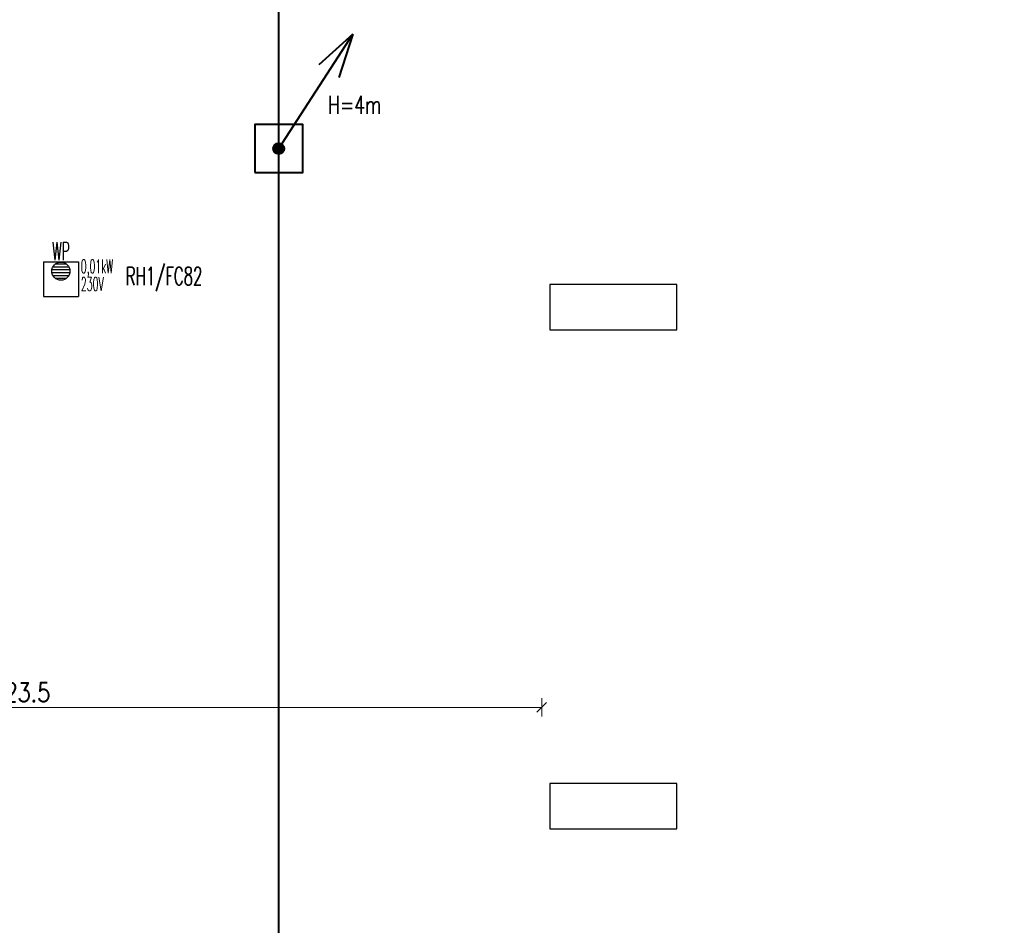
# Model space of a CAD drawing. Header units: millimetres. Extents: x -7955266 to 72030, y -46136 to 9299934.
# Tile 183 of 203: x -5073595 to -5051906, y 6611304 to 6631268. Entities that reach past the tile are written whole.
import ezdxf
from ezdxf.enums import TextEntityAlignment as Align

# ---------------------------------------------------------------- set-up
doc = ezdxf.new("R2010")
doc.units = ezdxf.units.MM
doc.header["$LTSCALE"] = 10
for name, color, linetype, lineweight in [('!XREF', 8, 'Continuous', 5), ('BMS_urzadzenia_nr_obw_magistrala', 140, 'Continuous', 13), ('BMS_urzadzenia_WE_WY', 30, 'Continuous', 20), ('IE_ATRYBUTY_ BLOCK_1', 7, 'Continuous', 25), ('IE_ATRYBUTY_ BLOCK_2', 7, 'Continuous', 18), ('IE_urzadzenia', 30, 'Continuous', 25), ('IE_urzadzenia_nr_obw', 94, 'Continuous', 20), ('IE_zwody', 140, 'Continuous', 40), ('XREF_E_PRZ24002_rzut dachu$0$0-DACH-ISTN', 8, 'Continuous', 5), ('XREF_E_PRZ24002_rzut dachu$0$DO-HALA-WYMIAR', 8, 'Continuous', 5)]:
    doc.layers.add(name, color=color, linetype=linetype, lineweight=lineweight)
doc.layers.add('0-NASWIETLA', color=7, linetype='Continuous')
doc.styles.add('ROMANS', font='romans.shx', dxfattribs={"width": 0.8})
doc.styles.add('XREF_E_PRZ24002_rzut dachu$0$CP_ATTR', font='ROMANS.SHX')
doc.styles.add('XREF_E_PRZ24002_rzut dachu$0$ROMANS', font='romans.shx', dxfattribs={"width": 0.8})
doc.dimstyles.new('XREF_E_PRZ24002_rzut dachu$0$STANDARD', dxfattribs={"dimscale": 1.4, "dimtxt": 21, "dimasz": 0.5, "dimexe": 0.2, "dimexo": 0.1, "dimgap": 6, "dimtad": 1, "dimdec": 1, "dimrnd": 0.5, "dimzin": 12, "dimdsep": 46, "dimtxsty": 'XREF_E_PRZ24002_rzut dachu$0$ROMANS', "dimblk1": 'XREF_E_PRZ24002_rzut dachu$0$Q', "dimblk2": 'XREF_E_PRZ24002_rzut dachu$0$Q', "dimsah": 1, "dimcen": 0.5, "dimse1": 1, "dimse2": 1, "dimclrd": 8, "dimclre": 8, "dimclrt": 7, "dimadec": 0, "dimazin": 0, "dimtfac": 1, "dimtdec": 1, "dimtix": 1, "dimtmove": 2, "dimatfit": 3, "dimldrblk": 'XREF_E_PRZ24002_rzut dachu$0$Q', "dimfxl": 1, "dimtolj": 1, "dimtzin": 12, "dimarcsym": 0})

# ---------------------------------------------------------------- blocks, each defined once
blk = doc.blocks.new('XREF_E_PRZ24002_rzut dachu$0$Q')
for p, q in [((10.6, 10.6), (-10.6, -10.6)), ((0, 20), (0, -20))]:
    blk.add_line(p, q)
blk = doc.blocks.new('*D395')
at = {"layer": 'XREF_E_PRZ24002_rzut dachu$0$DO-HALA-WYMIAR', "color": 8, "lineweight": -2, "transparency": 16777216}
blk.add_line((-266842.7, 266529.5), (-264521.2, 266529.5), dxfattribs=at)
at = {"layer": 'XREF_E_PRZ24002_rzut dachu$0$DO-HALA-WYMIAR', "color": 8, "linetype": 'ByBlock', "lineweight": -2, "transparency": 16777216, "rotation": 180}
blk.add_blockref('XREF_E_PRZ24002_rzut dachu$0$Q', (-266843.7, 266529.5), dxfattribs=at)
at = {"layer": 'XREF_E_PRZ24002_rzut dachu$0$DO-HALA-WYMIAR', "color": 8, "linetype": 'ByBlock', "lineweight": -2, "transparency": 16777216}
blk.add_blockref('XREF_E_PRZ24002_rzut dachu$0$Q', (-264520.2, 266529.5), dxfattribs=at)
at = {"layer": 'XREF_E_PRZ24002_rzut dachu$0$DO-HALA-WYMIAR', "color": 7, "transparency": 16777216, "insert": (-265681.9, 266562.5), "char_height": 42, "attachment_point": 5, "style": 'XREF_E_PRZ24002_rzut dachu$0$ROMANS'}
blk.add_mtext('\\A1;2323.5', dxfattribs=at)
blk = doc.blocks.new('urzadzenie_wpust dachowy')
h = blk.add_hatch()
h.set_pattern_fill('ANSI31', color=256, scale=10, angle=315, style=0)
h.set_pattern_definition([(0, (3e-14, -297.45), (1e-14, 31.75), [])])
edge = h.paths.add_edge_path()
edge.add_arc((-1, -104), 100, 0, 360)
for p, q in [((-192, 0), (192, 0)), ((-192, 0), (-192, -384)), ((192, 0), (192, -384)), ((-192, -384), (192, -384))]:
    blk.add_line(p, q)
blk.add_circle((-1, -104), 100)
at = {"layer": 'BMS_urzadzenia_nr_obw_magistrala', "style": 'ROMANS', "width": 0.5, "flags": 8}
blk.add_attdef('ADR_BMS', (239, -153), '', height=150, dxfattribs=at)
at = {"layer": 'BMS_urzadzenia_WE_WY', "style": 'ROMANS', "width": 0.5, "flags": 8}
blk.add_attdef('BMS_WE_WY', (239, -358), '', height=150, dxfattribs=at)
at = {"layer": 'IE_ATRYBUTY_ BLOCK_1', "style": 'ROMANS', "width": 0.5, "flags": 8}
blk.add_attdef('TYP', text='', height=200, dxfattribs=at).set_placement((-1, 18), align=Align.CENTER)
at = {"layer": 'IE_ATRYBUTY_ BLOCK_2', "style": 'ROMANS', "width": 0.5, "flags": 8}
for tag, p in [('OPIS1', (-1, -366)), ('OPIS2', (-1, -759))]:
    blk.add_attdef(tag, text='', height=150, dxfattribs=at).set_placement(p, align=Align.CENTER)
at = {"layer": 'IE_urzadzenia_nr_obw', "style": 'ROMANS', "width": 0.5, "flags": 8}
blk.add_attdef('NR_OBW', text='', height=150, dxfattribs=at).set_placement((-1, -570), align=Align.CENTER)
blk = doc.blocks.new('G$C4A87D2E6')
at = {"layer": '0-NASWIETLA', "color": 1}
for points in [[(-6012, -886), (-6012, -786), (-6292, -786), (-6292, -886)], [(-6012, -1986), (-6012, -1886), (-6292, -1886), (-6292, -1986)]]:
    blk.add_lwpolyline(points, close=True, dxfattribs=at)
blk = doc.blocks.new('*U17')
h = blk.add_hatch(color=256)
edge = h.paths.add_edge_path()
edge.add_arc((0, 0), 60, 0, 360)
for p, q in [((0, 0), (814, 1260)), ((814, 1260), (443, 925)), ((814, 1260), (660, 784))]:
    blk.add_line(p, q)
blk.add_lwpolyline([(-265, -265), (265, -265), (265, 265), (-265, 265)], close=True)
blk.add_circle((0, 0), 60)
at = {"layer": 'IE_ATRYBUTY_ BLOCK_1', "style": 'ROMANS', "width": 0.7, "flags": 8}
blk.add_attdef('TYP', text='', height=200, dxfattribs=at).set_placement((837, 383), align=Align.CENTER)
at = {"layer": 'IE_ATRYBUTY_ BLOCK_2', "style": 'ROMANS', "width": 0.6, "flags": 8}
for tag, p in [('OPIS1', (837, 166)), ('OPIS2', (837, -34))]:
    blk.add_attdef(tag, text='', height=150, dxfattribs=at).set_placement(p, align=Align.CENTER)
blk = doc.blocks.new('XREF_E_PRZ24002_rzut dachu')
at = {"layer": 'XREF_E_PRZ24002_rzut dachu$0$0-DACH-ISTN', "linetype": 'ByBlock', "style": 'XREF_E_PRZ24002_rzut dachu$0$CP_ATTR', "flags": 9}
for tag, p, height, width in [('NAME', (-279644.05, 267204.19), 0.01, 3.078589), ('PRODUCER', (-279644.05, 267204.19), 0.01, 3.078589), ('PRODUCT-TYPE', (-279644.05, 267204.19), 0.01, 3.078589), ('ARTICLE', (-279644.05, 267204.19), 0.01, 3.078589), ('FLOW', (-279644.05, 267204.19), 0.01, 3.078589), ('OTHER', (-279644.05, 267204.19), 0.01, 3.078589), ('NAME', (-279398.18, 267206.19), 0.01, 2.430116), ('PRODUCER', (-279398.18, 267206.19), 0.01, 2.430116), ('PRODUCT-TYPE', (-279398.18, 267206.19), 0.01, 2.430116), ('ARTICLE', (-279398.18, 267206.19), 0.01, 2.430116), ('FLOW', (-279398.18, 267206.19), 0.01, 2.430116), ('OTHER', (-279398.18, 267206.19), 0.01, 2.430116), ('NAME', (-279880.82, 267079.33), 0.01, 0.520644), ('PRODUCER', (-279880.82, 267079.33), 0.01, 0.520644), ('PRODUCT-TYPE', (-279880.82, 267079.33), 0.01, 0.520644), ('ARTICLE', (-279880.82, 267079.33), 0.01, 0.520644), ('FLOW', (-279880.82, 267079.33), 0.01, 0.520644), ('OTHER', (-279880.82, 267079.33), 0.01, 0.520644), ('NAME', (-279828.75, 267079.33), 0.0001, 1), ('PRODUCER', (-279828.75, 267079.33), 0.0001, 1), ('PRODUCT-TYPE', (-279828.75, 267079.33), 0.0001, 1), ('ARTICLE', (-279828.75, 267079.33), 0.0001, 1), ('FLOW', (-279828.75, 267079.33), 0.0001, 1), ('OTHER', (-279828.75, 267079.33), 0.0001, 1), ('NAME', (-279558.18, 266590.11), 0.0001, 1), ('PRODUCER', (-279558.18, 266590.11), 0.0001, 1), ('PRODUCT-TYPE', (-279558.18, 266590.11), 0.0001, 1), ('ARTICLE', (-279558.18, 266590.11), 0.0001, 1), ('FLOW', (-279558.18, 266590.11), 0.0001, 1), ('OTHER', (-279558.18, 266590.11), 0.0001, 1), ('NAME', (-280739.27, 251288.91), 0.0001, 1), ('PRODUCER', (-280739.27, 251288.91), 0.0001, 1), ('PRODUCT-TYPE', (-280739.27, 251288.91), 0.0001, 1), ('ARTICLE', (-280739.27, 251288.91), 0.0001, 1), ('FLOW', (-280739.27, 251288.91), 0.0001, 1), ('OTHER', (-280739.27, 251288.91), 0.0001, 1), ('NAME', (-280605.65, 251288.91), 0.0001, 1), ('PRODUCER', (-280605.65, 251288.91), 0.0001, 1), ('PRODUCT-TYPE', (-280605.65, 251288.91), 0.0001, 1), ('ARTICLE', (-280605.65, 251288.91), 0.0001, 1), ('FLOW', (-280605.65, 251288.91), 0.0001, 1), ('OTHER', (-280605.65, 251288.91), 0.0001, 1), ('NAME', (-279957.38, 251288.91), 0.0001, 1), ('PRODUCER', (-279957.38, 251288.91), 0.0001, 1), ('PRODUCT-TYPE', (-279957.38, 251288.91), 0.0001, 1), ('ARTICLE', (-279957.38, 251288.91), 0.0001, 1), ('FLOW', (-279957.38, 251288.91), 0.0001, 1), ('OTHER', (-279957.38, 251288.91), 0.0001, 1)]:
    blk.add_attdef(tag, p, '', height=height, dxfattribs=dict(at, width=width))
for tag, p, height, rotation, width in [('PRODUCT-TYPE', (-279196.19, 267204.19), 0.0001, 180, 1), ('NAME', (-279196.19, 267204.19), 0.0001, 180, 1), ('PRODUCER', (-279196.19, 267204.19), 0.0001, 180, 1), ('ARTICLE', (-279196.19, 267204.19), 0.0001, 180, 1), ('FLOW', (-279196.19, 267204.19), 0.0001, 180, 1), ('OTHER', (-279196.19, 267204.19), 0.0001, 180, 1), ('PRODUCT-TYPE', (-279109.07, 267204.19), 0.015, 180, 0.580797), ('PRODUCER', (-279109.07, 267204.19), 0.015, 180, 0.580797), ('ARTICLE', (-279109.07, 267204.19), 0.015, 180, 0.580797), ('NAME', (-279109.07, 267204.19), 0.015, 180, 0.580797), ('FLOW', (-279109.07, 267204.19), 0.015, 180, 0.580797), ('OTHER', (-279109.07, 267204.19), 0.015, 180, 0.580797), ('NAME', (-279015.17, 267206.19), 0.0001, 180, 1), ('PRODUCER', (-279015.17, 267206.19), 0.0001, 180, 1), ('PRODUCT-TYPE', (-279015.17, 267206.19), 0.0001, 180, 1), ('ARTICLE', (-279015.17, 267206.19), 0.0001, 180, 1), ('FLOW', (-279015.17, 267206.19), 0.0001, 180, 1), ('OTHER', (-279015.17, 267206.19), 0.0001, 180, 1), ('PRODUCT-TYPE', (-278926.22, 267206.19), 0.015, 180, 0.592965), ('PRODUCER', (-278926.22, 267206.19), 0.015, 180, 0.592965), ('ARTICLE', (-278926.22, 267206.19), 0.015, 180, 0.592965), ('NAME', (-278926.22, 267206.19), 0.015, 180, 0.592965), ('FLOW', (-278926.22, 267206.19), 0.015, 180, 0.592965), ('OTHER', (-278926.22, 267206.19), 0.015, 180, 0.592965), ('NAME', (-281343.26, 251313.16), 0.0001, 180, 1), ('PRODUCER', (-281343.26, 251313.16), 0.0001, 180, 1), ('PRODUCT-TYPE', (-281343.26, 251313.16), 0.0001, 180, 1), ('ARTICLE', (-281343.26, 251313.16), 0.0001, 180, 1), ('FLOW', (-281343.26, 251313.16), 0.0001, 180, 1), ('OTHER', (-281343.26, 251313.16), 0.0001, 180, 1), ('NAME', (-281440.06, 251297.51), 0.0001, 135, 1), ('PRODUCER', (-281440.06, 251297.51), 0.0001, 135, 1), ('PRODUCT-TYPE', (-281440.06, 251297.51), 0.0001, 135, 1), ('ARTICLE', (-281440.06, 251297.51), 0.0001, 135, 1), ('FLOW', (-281440.06, 251297.51), 0.0001, 135, 1), ('OTHER', (-281440.06, 251297.51), 0.0001, 135, 1), ('NAME', (-281127.88, 251288.91), 0.0001, 180, 1), ('PRODUCER', (-281127.88, 251288.91), 0.0001, 180, 1), ('PRODUCT-TYPE', (-281127.88, 251288.91), 0.0001, 180, 1), ('ARTICLE', (-281127.88, 251288.91), 0.0001, 180, 1), ('FLOW', (-281127.88, 251288.91), 0.0001, 180, 1), ('OTHER', (-281127.88, 251288.91), 0.0001, 180, 1), ('NAME', (-281411.29, 251268.73), 0.0001, 315, 1), ('PRODUCER', (-281411.29, 251268.73), 0.0001, 315, 1), ('PRODUCT-TYPE', (-281411.29, 251268.73), 0.0001, 315, 1), ('ARTICLE', (-281411.29, 251268.73), 0.0001, 315, 1), ('FLOW', (-281411.29, 251268.73), 0.0001, 315, 1), ('OTHER', (-281411.29, 251268.73), 0.0001, 315, 1)]:
    blk.add_attdef(tag, p, '', height=height, rotation=rotation, dxfattribs=dict(at, width=width))
at = {"layer": 'XREF_E_PRZ24002_rzut dachu$0$0-DACH-ISTN', "linetype": 'ByBlock', "style": 'XREF_E_PRZ24002_rzut dachu$0$CP_ATTR', "text_generation_flag": 4, "width": 1, "flags": 9}
for tag, p, rotation in [('NAME', (-279463.18, 267141.19), 90), ('PRODUCER', (-279463.18, 267141.19), 90), ('PRODUCT-TYPE', (-279463.18, 267141.19), 90), ('ARTICLE', (-279463.18, 267141.19), 90), ('FLOW', (-279463.18, 267141.19), 90), ('OTHER', (-279463.18, 267141.19), 90), ('NAME', (-281127.88, 251288.91), 180), ('PRODUCER', (-281127.88, 251288.91), 180), ('PRODUCT-TYPE', (-281127.88, 251288.91), 180), ('ARTICLE', (-281127.88, 251288.91), 180), ('FLOW', (-281127.88, 251288.91), 180), ('OTHER', (-281127.88, 251288.91), 180)]:
    blk.add_attdef(tag, p, '', height=0.0001, rotation=rotation, dxfattribs=at)
at = {"layer": 'XREF_E_PRZ24002_rzut dachu$0$0-DACH-ISTN', "linetype": 'ByBlock', "style": 'XREF_E_PRZ24002_rzut dachu$0$CP_ATTR', "flags": 9}
for tag, p, height, rotation in [('PRODUCT-TYPE', (-279586.68, 266526.19), 0.0025, 180), ('PRODUCER', (-279586.68, 266526.19), 0.0025, 180), ('ARTICLE', (-279586.68, 266526.19), 0.0025, 180), ('NAME', (-279586.68, 266526.19), 0.0025, 180), ('FLOW', (-279586.68, 266526.19), 0.0025, 180), ('OTHER', (-279586.68, 266526.19), 0.0025, 180), ('NAME', (-281440.06, 251297.51), 0.0001, 315), ('PRODUCER', (-281440.06, 251297.51), 0.0001, 315), ('PRODUCT-TYPE', (-281440.06, 251297.51), 0.0001, 315), ('ARTICLE', (-281440.06, 251297.51), 0.0001, 315), ('FLOW', (-281440.06, 251297.51), 0.0001, 315), ('OTHER', (-281440.06, 251297.51), 0.0001, 315), ('NAME', (-281117.1, 251288.91), 0.0001, 180), ('PRODUCER', (-281117.1, 251288.91), 0.0001, 180), ('PRODUCT-TYPE', (-281117.1, 251288.91), 0.0001, 180), ('ARTICLE', (-281117.1, 251288.91), 0.0001, 180), ('FLOW', (-281117.1, 251288.91), 0.0001, 180), ('OTHER', (-281117.1, 251288.91), 0.0001, 180), ('NAME', (-280739.27, 251288.91), 0.0001, 180), ('PRODUCER', (-280739.27, 251288.91), 0.0001, 180), ('PRODUCT-TYPE', (-280739.27, 251288.91), 0.0001, 180), ('ARTICLE', (-280739.27, 251288.91), 0.0001, 180), ('FLOW', (-280739.27, 251288.91), 0.0001, 180), ('OTHER', (-280739.27, 251288.91), 0.0001, 180), ('NAME', (-279957.38, 251288.91), 0.0001, 180), ('PRODUCER', (-279957.38, 251288.91), 0.0001, 180), ('PRODUCT-TYPE', (-279957.38, 251288.91), 0.0001, 180), ('ARTICLE', (-279957.38, 251288.91), 0.0001, 180), ('FLOW', (-279957.38, 251288.91), 0.0001, 180), ('OTHER', (-279957.38, 251288.91), 0.0001, 180)]:
    blk.add_attdef(tag, p, '', height=height, rotation=rotation, dxfattribs=at)
at = {"layer": 'XREF_E_PRZ24002_rzut dachu$0$0-DACH-ISTN', "linetype": 'ByBlock', "style": 'XREF_E_PRZ24002_rzut dachu$0$CP_ATTR'}
for tag, p, height, flags in [('GROUP', (-281520.03, 251451.25), 0.00005, 1), ('NUMBER', (-281520.03, 251451.25), 0.00005, 1), ('PRODUCER', (-281520.03, 251451.25), 0.00005, 1), ('ARTICLE', (-281520.03, 251451.25), 0.00005, 1), ('PRODUCT-TYPE', (-281520.03, 251451.25), 0.00005, 1), ('ORDER-NO', (-281520.03, 251451.25), 0.00005, 1), ('CHARACTER', (-281520.03, 251451.25), 0.00005, 1), ('DN', (-281520.03, 251451.25), 0.00005, 1), ('NAME', (-281520.03, 251451.25), 0.00005, 1), ('TEMPERATURE', (-281520.03, 251451.25), 0.00005, 1), ('FLOW', (-281520.03, 251451.25), 0.00005, 1), ('POWER', (-281520.03, 251451.25), 0.00005, 1), ('VOLTAGE', (-281520.03, 251451.25), 0.00005, 1), ('WEIGHT', (-281520.03, 251451.25), 0.00005, 1), ('PN', (-281520.03, 251451.25), 0.00005, 1), ('H', (-281520.03, 251451.25), 0.00005, 1), ('VAL', (-281520.03, 251451.25), 0.00005, 1), ('NAME', (-281343.26, 251313.16), 0.0001, 9), ('PRODUCER', (-281343.26, 251313.16), 0.0001, 9), ('PRODUCT-TYPE', (-281343.26, 251313.16), 0.0001, 9), ('ARTICLE', (-281343.26, 251313.16), 0.0001, 9), ('FLOW', (-281343.26, 251313.16), 0.0001, 9), ('OTHER', (-281343.26, 251313.16), 0.0001, 9), ('NAME', (-281127.88, 251288.91), 0.0001, 9), ('PRODUCER', (-281127.88, 251288.91), 0.0001, 9), ('PRODUCT-TYPE', (-281127.88, 251288.91), 0.0001, 9), ('ARTICLE', (-281127.88, 251288.91), 0.0001, 9), ('FLOW', (-281127.88, 251288.91), 0.0001, 9), ('OTHER', (-281127.88, 251288.91), 0.0001, 9), ('NAME', (-280750.05, 251288.91), 0.0001, 9), ('PRODUCER', (-280750.05, 251288.91), 0.0001, 9), ('PRODUCT-TYPE', (-280750.05, 251288.91), 0.0001, 9), ('ARTICLE', (-280750.05, 251288.91), 0.0001, 9), ('FLOW', (-280750.05, 251288.91), 0.0001, 9), ('OTHER', (-280750.05, 251288.91), 0.0001, 9), ('NAME', (-280647.27, 251288.91), 0.0001, 9), ('PRODUCER', (-280647.27, 251288.91), 0.0001, 9), ('PRODUCT-TYPE', (-280647.27, 251288.91), 0.0001, 9), ('ARTICLE', (-280647.27, 251288.91), 0.0001, 9), ('FLOW', (-280647.27, 251288.91), 0.0001, 9), ('OTHER', (-280647.27, 251288.91), 0.0001, 9), ('NAME', (-281393.61, 251261.41), 0.0001, 9), ('PRODUCER', (-281393.61, 251261.41), 0.0001, 9), ('PRODUCT-TYPE', (-281393.61, 251261.41), 0.0001, 9), ('ARTICLE', (-281393.61, 251261.41), 0.0001, 9), ('FLOW', (-281393.61, 251261.41), 0.0001, 9), ('OTHER', (-281393.61, 251261.41), 0.0001, 9), ('GROUP', (-281345.5, 250753.98), 0.00005, 1), ('NUMBER', (-281345.5, 250753.98), 0.00005, 1), ('PRODUCER', (-281345.5, 250753.98), 0.00005, 1), ('ARTICLE', (-281345.5, 250753.98), 0.00005, 1), ('PRODUCT-TYPE', (-281345.5, 250753.98), 0.00005, 1), ('ORDER-NO', (-281345.5, 250753.98), 0.00005, 1), ('CHARACTER', (-281345.5, 250753.98), 0.00005, 1), ('DN', (-281345.5, 250753.98), 0.00005, 1), ('NAME', (-281345.5, 250753.98), 0.00005, 1), ('TEMPERATURE', (-281345.5, 250753.98), 0.00005, 1), ('FLOW', (-281345.5, 250753.98), 0.00005, 1), ('POWER', (-281345.5, 250753.98), 0.00005, 1), ('VOLTAGE', (-281345.5, 250753.98), 0.00005, 1), ('WEIGHT', (-281345.5, 250753.98), 0.00005, 1), ('PN', (-281345.5, 250753.98), 0.00005, 1), ('H', (-281345.5, 250753.98), 0.00005, 1), ('VAL', (-281345.5, 250753.98), 0.00005, 1)]:
    blk.add_attdef(tag, p, '', height=height, dxfattribs=dict(at, flags=flags))
at = {"layer": 'XREF_E_PRZ24002_rzut dachu$0$0-DACH-ISTN', "linetype": 'ByBlock', "style": 'XREF_E_PRZ24002_rzut dachu$0$CP_ATTR', "text_generation_flag": 4, "width": 1, "flags": 9}
for tag in ['NAME', 'PRODUCER', 'PRODUCT-TYPE', 'ARTICLE', 'FLOW', 'OTHER']:
    blk.add_attdef(tag, (-280739.27, 251288.91), '', height=0.0001, dxfattribs=at)
at = {"layer": 'XREF_E_PRZ24002_rzut dachu$0$0-DACH-ISTN', "linetype": 'ByBlock', "style": 'XREF_E_PRZ24002_rzut dachu$0$CP_ATTR', "flags": 9}
for tag, p in [('GROUP', (-280584.33, 251288.18)), ('ARTICLE', (-280584.33, 251288.17)), ('PRODUCT-TYPE', (-280584.33, 251288.17)), ('ORDER-NO', (-280584.33, 251288.16)), ('PRODUCER', (-280584.33, 251288.16)), ('NAME', (-280584.32, 251288.18)), ('NUMBER', (-280584.33, 251288.18)), ('TEMPERATURE', (-280584.31, 251288.18)), ('FLOW', (-280584.31, 251288.18)), ('CHARACTER', (-280584.31, 251288.17)), ('POWER', (-280584.31, 251288.16)), ('VOLTAGE', (-280584.31, 251288.16)), ('PN', (-280584.3, 251288.18)), ('OTHER', (-280584.3, 251288.18)), ('DN', (-280584.3, 251288.17))]:
    blk.add_attdef(tag, text='', height=0.002, dxfattribs=at).set_placement(p, align=Align.MIDDLE_LEFT)
at = {"layer": 'XREF_E_PRZ24002_rzut dachu$0$0-DACH-ISTN', "linetype": 'ByBlock', "style": 'XREF_E_PRZ24002_rzut dachu$0$CP_ATTR', "width": 1, "flags": 9}
for tag, height, p in [('GROUP', 0.00158, (-279928.78, 251288.33)), ('ARTICLE', 0.00158, (-279928.78, 251288.33)), ('PRODUCT-TYPE', 0.00158, (-279928.78, 251288.33)), ('ORDER-NO', 0.00157, (-279928.78, 251288.32)), ('PRODUCER', 0.00158, (-279928.78, 251288.32)), ('NAME', 0.00158, (-279928.77, 251288.34)), ('NUMBER', 0.00158, (-279928.78, 251288.34)), ('TEMPERATURE', 0.00158, (-279928.77, 251288.34)), ('OTHER', 0.00158, (-279928.76, 251288.34)), ('CHARACTER', 0.00158, (-279928.76, 251288.33)), ('FLOW', 0.00158, (-279928.76, 251288.33)), ('POWER', 0.00158, (-279928.76, 251288.32)), ('VOLTAGE', 0.00158, (-279928.76, 251288.32)), ('DN', 0.00158, (-279928.75, 251288.33)), ('PN', 0.00158, (-279928.75, 251288.33))]:
    blk.add_attdef(tag, text='', height=height, dxfattribs=at).set_placement(p, align=Align.MIDDLE_LEFT)
at = {"layer": 'XREF_E_PRZ24002_rzut dachu$0$DO-HALA-WYMIAR'}
dim = blk.add_linear_dim(base=(-264520.18, 266529.49), p1=(-266843.68, 266549.49, 0), p2=(-264520.18, 266549.49), dimstyle='XREF_E_PRZ24002_rzut dachu$0$STANDARD', override={"dimscale": 2}, dxfattribs=at)
dim.commit()
dim.dimension.update_dxf_attribs({"geometry": '*D395', "text_midpoint": (-265681.93, 266562.49)})

msp = doc.modelspace()

# ---------------------------------------------------------------- linework, layer by layer
at = {"layer": 'IE_zwody'}
msp.add_line((-5067888, 6541453, 0), (-5067888, 6634428), dxfattribs=at)

# ---------------------------------------------------------------- block references
at = {"layer": '!XREF', "xscale": 10, "yscale": 10, "zscale": 10}
msp.add_blockref('XREF_E_PRZ24002_rzut dachu', (-2416894, 3950814, 0), dxfattribs=at)
at = {"xscale": 10, "yscale": 10, "zscale": 10}
msp.add_blockref('G$C4A87D2E6', (-4998996, 6633288), dxfattribs=at)
at = {"layer": 'IE_urzadzenia'}
ref = msp.add_blockref('urzadzenie_wpust dachowy', (-5072686, 6625932), dxfattribs=dict(at, xscale=2, yscale=2, zscale=2))
ref.add_attrib('OPIS1', '0,01kW', dxfattribs={"layer": 'IE_ATRYBUTY_ BLOCK_2', "height": 300, "style": 'ROMANS', "width": 0.5, "flags": 8}).set_placement((-5071892, 6625679), align=Align.CENTER)
ref.add_attrib('OPIS2', '230V', dxfattribs={"layer": 'IE_ATRYBUTY_ BLOCK_2', "height": 300, "style": 'ROMANS', "width": 0.5, "flags": 8}).set_placement((-5071996, 6625294), align=Align.CENTER)
ref.add_attrib('TYP', 'WP', dxfattribs={"layer": 'IE_ATRYBUTY_ BLOCK_1', "height": 400, "style": 'ROMANS', "width": 0.5, "flags": 8}).set_placement((-5072687, 6625967), align=Align.CENTER)
at = {"layer": 'IE_zwody'}
ref = msp.add_blockref('*U17', (-5067888, 6628426, 0), dxfattribs=dict(at, xscale=2, yscale=2, zscale=2))
ref.add_attrib('TYP', 'H=4m', dxfattribs={"layer": 'IE_ATRYBUTY_ BLOCK_1', "height": 400, "style": 'ROMANS', "width": 0.7}).set_placement((-5066214, 6629192, 0), align=Align.CENTER)

# ---------------------------------------------------------------- texts
at = {"layer": 'IE_urzadzenia_nr_obw', "style": 'ROMANS', "width": 0.6}
msp.add_text('RH1/FC82', height=400, dxfattribs=at).set_placement((-5071258, 6625415))

doc.saveas('drawing.dxf')
